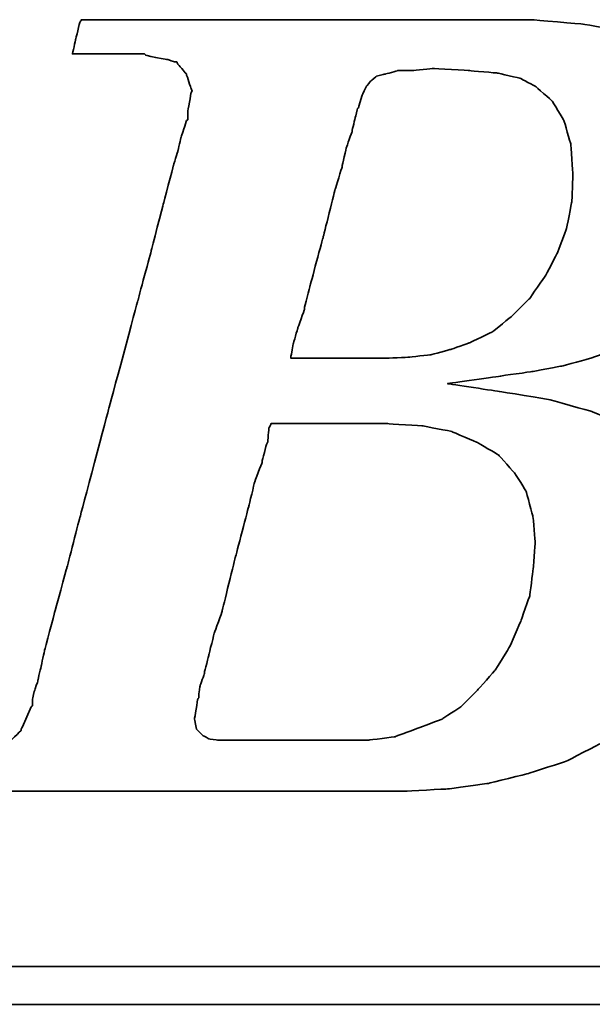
# Model space of a CAD drawing. Header units: millimetres. Extents: x 215 to 737, y 121 to 371.
# Tile 29 of 45: x 277.669 to 278.276, y 272.287 to 273.331. Entities that reach past the tile are written whole.
import ezdxf

# ---------------------------------------------------------------- set-up
doc = ezdxf.new("R2010")
doc.units = ezdxf.units.MM
doc.header["$LTSCALE"] = 0.05
doc.layers.add('DIM', color=4, linetype='CONTINUOUS')
doc.layers.add('layer 1', color=7, linetype='CONTINUOUS')

# ---------------------------------------------------------------- blocks, each defined once
blk = doc.blocks.new('TBI MOTION logo(完整正式版)')
at = {"layer": 'layer 1', "color": 22, "lineweight": 35}
for points, knots in [([(-64.65375, -6.86375), (-64.65375, -6.86375), (-64.84375, -7.29625), (-64.84375, -7.29625), (-64.84375, -7.29625), (-64.84375, -7.29625), (-64.86875, -7.34375), (-64.86875, -7.34375), (-64.86875, -7.34375), (-64.86875, -7.34375), (-64.86875, -7.36875), (-64.86875, -7.36875), (-64.86875, -7.36875), (-64.86875, -7.36875), (-65.15375, -7.65375), (-65.15375, -7.65375), (-65.15375, -7.65375), (-65.15375, -7.65375), (-65.17875, -7.65375), (-65.17875, -7.65375), (-65.17875, -7.65375), (-65.17875, -7.65375), (-65.20375, -7.67875), (-65.20375, -7.67875), (-65.20375, -7.67875), (-65.20375, -7.67875), (-65.58875, -7.87125), (-65.58875, -7.87125), (-65.58875, -7.87125), (-65.58875, -7.87125), (-65.63375, -7.87125), (-65.63375, -7.87125), (-65.63375, -7.87125), (-65.63375, -7.87125), (-65.65875, -7.89375), (-65.65875, -7.89375), (-65.65875, -7.89375), (-65.65875, -7.89375), (-66.09375, -7.94375), (-66.09375, -7.94375), (-66.09375, -7.94375), (-66.09375, -7.94375), (-66.11375, -7.94375), (-66.11375, -7.94375), (-66.11375, -7.94375), (-66.11375, -7.94375), (-66.16375, -7.94375), (-66.16375, -7.94375), (-66.16375, -7.94375), (-66.16375, -7.94375), (-66.30875, -7.94375), (-66.30875, -7.94375), (-66.30875, -7.94375), (-66.30875, -7.94375), (-66.69375, -7.94375), (-66.69375, -7.94375), (-66.69375, -7.94375), (-66.69375, -7.94375), (-67.07375, -7.94375), (-67.07375, -7.94375), (-67.07375, -7.94375), (-67.07375, -7.94375), (-67.12375, -7.94375), (-67.12375, -7.94375), (-67.12375, -7.94375), (-67.12375, -7.94375), (-67.12375, -7.96625), (-67.12375, -7.96625), (-67.12375, -7.96625), (-67.12375, -7.96625), (-67.14875, -7.99125), (-67.14875, -7.99125), (-67.14875, -7.99125), (-67.14875, -7.99125), (-67.24375, -8.34875), (-67.24375, -8.34875), (-67.24375, -8.34875), (-67.24375, -8.34875), (-67.31375, -8.68625), (-67.31375, -8.68625), (-67.31375, -8.68625), (-67.31375, -8.68625), (-67.26875, -8.68625), (-67.26875, -8.68625), (-67.26875, -8.68625), (-67.26875, -8.68625), (-67.07375, -8.68625), (-67.07375, -8.68625), (-67.07375, -8.68625), (-67.07375, -8.68625), (-66.54875, -8.68625), (-66.54875, -8.68625), (-66.54875, -8.68625), (-66.54875, -8.68625), (-65.82625, -8.68625), (-65.82625, -8.68625), (-65.82625, -8.68625), (-65.82625, -8.68625), (-65.01375, -8.68625), (-65.01375, -8.68625), (-65.01375, -8.68625), (-65.01375, -8.68625), (-64.05375, -8.68625), (-64.05375, -8.68625), (-64.05375, -8.68625), (-64.05375, -8.68625), (-62.08375, -8.68625), (-62.08375, -8.68625), (-62.08375, -8.68625), (-62.08375, -8.68625), (-60.06875, -8.68625), (-60.06875, -8.68625), (-60.06875, -8.68625), (-60.06875, -8.68625), (-59.10875, -8.68625), (-59.10875, -8.68625), (-59.10875, -8.68625), (-59.10875, -8.68625), (-58.29375, -8.68625), (-58.29375, -8.68625), (-58.29375, -8.68625), (-58.29375, -8.68625), (-57.57375, -8.68625), (-57.57375, -8.68625), (-57.57375, -8.68625), (-57.57375, -8.68625), (-57.04875, -8.68625), (-57.04875, -8.68625), (-57.04875, -8.68625), (-57.04875, -8.68625), (-56.85375, -8.68625), (-56.85375, -8.68625), (-56.85375, -8.68625), (-56.85375, -8.68625), (-56.70875, -8.68625), (-56.70875, -8.68625), (-56.70875, -8.68625), (-56.70875, -8.68625), (-56.61375, -8.68625), (-56.61375, -8.68625), (-56.61375, -8.68625), (-56.61375, -8.68625), (-56.56875, -8.68625), (-56.56875, -8.68625), (-56.56875, -8.68625), (-56.56875, -8.68625), (-55.65375, -8.63875), (-55.65375, -8.63875), (-55.65375, -8.63875), (-55.65375, -8.63875), (-54.76875, -8.51875), (-54.76875, -8.51875), (-54.76875, -8.51875), (-54.76875, -8.51875), (-53.90375, -8.30375), (-53.90375, -8.30375), (-53.90375, -8.30375), (-53.90375, -8.30375), (-53.08875, -8.03875), (-53.08875, -8.03875), (-53.08875, -8.03875), (-53.08875, -8.03875), (-52.34375, -7.65375), (-52.34375, -7.65375), (-52.34375, -7.65375), (-52.34375, -7.65375), (-51.69875, -7.29625), (-51.69875, -7.29625), (-51.69875, -7.29625), (-51.69875, -7.29625), (-51.21875, -6.91125), (-51.21875, -6.91125), (-51.21875, -6.91125), (-51.21875, -6.91125), (-50.83375, -6.50375), (-50.83375, -6.50375), (-50.83375, -6.50375), (-50.83375, -6.50375), (-50.44875, -5.94875), (-50.44875, -5.94875), (-50.44875, -5.94875), (-50.44875, -5.94875), (-50.13875, -5.30375), (-50.13875, -5.30375), (-50.13875, -5.30375), (-50.13875, -5.30375), (-49.99375, -4.65375), (-49.99375, -4.65375), (-49.99375, -4.65375), (-49.99375, -4.65375), (-49.92375, -3.98375), (-49.92375, -3.98375), (-49.92375, -3.98375), (-49.92375, -3.98375), (-49.99375, -3.19374), (-49.99375, -3.19374), (-49.99375, -3.19374), (-49.99375, -3.19374), (-50.23374, -2.44874), (-50.23374, -2.44874), (-50.23374, -2.44874), (-50.23374, -2.44874), (-50.59375, -1.87374), (-50.59375, -1.87374), (-50.59375, -1.87374), (-50.59375, -1.87374), (-51.09875, -1.31874), (-51.09875, -1.31874), (-51.09875, -1.31874), (-51.09875, -1.31874), (-51.74375, -0.81875), (-51.74375, -0.81875), (-51.74375, -0.81875), (-51.74375, -0.81875), (-52.53875, -0.48125), (-52.53875, -0.48125), (-52.53875, -0.48125), (-52.53875, -0.48125), (-53.47375, -0.21875), (-53.47375, -0.21875), (-53.47375, -0.21875), (-53.47375, -0.21875), (-54.52875, -0.04874), (-54.52875, -0.04874), (-54.52875, -0.04874), (-54.52875, -0.04874), (-55.65375, 0.12125), (-55.65375, 0.12125), (-55.65375, 0.12125), (-55.65375, 0.12125), (-54.50375, 0.28624), (-54.50375, 0.28624), (-54.50375, 0.28624), (-54.50375, 0.28624), (-53.83375, 0.38124), (-53.83375, 0.38124), (-53.83375, 0.38124), (-53.83375, 0.38124), (-53.18375, 0.50125), (-53.18375, 0.50125), (-53.18375, 0.50125), (-53.18375, 0.50125), (-52.55875, 0.66874), (-52.55875, 0.66874), (-52.55875, 0.66874), (-52.55875, 0.66874), (-52.03375, 0.86124), (-52.03375, 0.86124), (-52.03375, 0.86124), (-52.03375, 0.86124), (-51.50374, 1.03124), (-51.50374, 1.03124), (-51.50374, 1.03124), (-51.50374, 1.03124), (-51.09875, 1.27125), (-51.09875, 1.27125), (-51.09875, 1.27125), (-51.09875, 1.27125), (-50.71375, 1.48624), (-50.71375, 1.48624), (-50.71375, 1.48624), (-50.71375, 1.48624), (-50.37625, 1.77625), (-50.37625, 1.77625), (-50.37625, 1.77625), (-50.37625, 1.77625), (-49.82375, 2.37625), (-49.82375, 2.37625), (-49.82375, 2.37625), (-49.82375, 2.37625), (-49.41875, 2.99625), (-49.41875, 2.99625), (-49.41875, 2.99625), (-49.41875, 2.99625), (-49.22375, 3.76625), (-49.22375, 3.76625), (-49.22375, 3.76625), (-49.22375, 3.76625), (-49.15375, 4.50874), (-49.15375, 4.50874), (-49.15375, 4.50874), (-49.15375, 4.50874), (-49.20375, 5.25125), (-49.20375, 5.25125), (-49.20375, 5.25125), (-49.20375, 5.25125), (-49.41875, 5.92625), (-49.41875, 5.92625), (-49.41875, 5.92625), (-49.41875, 5.92625), (-49.77875, 6.47625), (-49.77875, 6.47625), (-49.77875, 6.47625), (-49.77875, 6.47625), (-50.33125, 7.02624), (-50.33125, 7.02624), (-50.33125, 7.02624), (-50.33125, 7.02624), (-51.00125, 7.43625), (-51.00125, 7.43625), (-51.00125, 7.43625), (-51.00125, 7.43625), (-51.79375, 7.72625), (-51.79375, 7.72625), (-51.79375, 7.72625), (-51.79375, 7.72625), (-52.72875, 7.89124), (-52.72875, 7.89124), (-52.72875, 7.89124), (-52.72875, 7.89124), (-53.83375, 7.98625), (-53.83375, 7.98625), (-53.83375, 7.98625), (-53.83375, 7.98625), (-53.92875, 7.98625), (-53.92875, 7.98625), (-53.92875, 7.98625), (-53.92875, 7.98625), (-54.26375, 7.98625), (-54.26375, 7.98625), (-54.26375, 7.98625), (-54.26375, 7.98625), (-54.74375, 7.98625), (-54.74375, 7.98625), (-54.74375, 7.98625), (-54.74375, 7.98625), (-55.36875, 7.98625), (-55.36875, 7.98625), (-55.36875, 7.98625), (-55.36875, 7.98625), (-56.13375, 7.98625), (-56.13375, 7.98625), (-56.13375, 7.98625), (-56.13375, 7.98625), (-56.94875, 7.98625), (-56.94875, 7.98625), (-56.94875, 7.98625), (-56.94875, 7.98625), (-58.77625, 7.98625), (-58.77625, 7.98625), (-58.77625, 7.98625), (-58.77625, 7.98625), (-60.59875, 7.98625), (-60.59875, 7.98625), (-60.59875, 7.98625), (-60.59875, 7.98625), (-61.41375, 7.98625), (-61.41375, 7.98625), (-61.41375, 7.98625), (-61.41375, 7.98625), (-62.17875, 7.98625), (-62.17875, 7.98625), (-62.17875, 7.98625), (-62.17875, 7.98625), (-62.80375, 7.98625), (-62.80375, 7.98625), (-62.80375, 7.98625), (-62.80375, 7.98625), (-63.30625, 7.98625), (-63.30625, 7.98625), (-63.30625, 7.98625), (-63.30625, 7.98625), (-63.57375, 7.98625), (-63.57375, 7.98625), (-63.57375, 7.98625), (-63.57375, 7.98625), (-63.57375, 7.96375), (-63.57375, 7.96375), (-63.57375, 7.96375), (-63.57375, 7.96375), (-63.59875, 7.94125), (-63.59875, 7.94125), (-63.59875, 7.94125), (-63.59875, 7.94125), (-63.69375, 7.55625), (-63.69375, 7.55625), (-63.69375, 7.55625), (-63.69375, 7.55625), (-63.76375, 7.24624), (-63.76375, 7.24624), (-63.76375, 7.24624), (-63.76375, 7.24624), (-63.23875, 7.24624), (-63.23875, 7.24624), (-63.23875, 7.24624), (-63.23875, 7.24624), (-62.75875, 7.24624), (-62.75875, 7.24624), (-62.75875, 7.24624), (-62.75875, 7.24624), (-62.61125, 7.24624), (-62.61125, 7.24624), (-62.61125, 7.24624), (-62.61125, 7.24624), (-62.56625, 7.24624), (-62.56625, 7.24624), (-62.56625, 7.24624), (-62.56625, 7.24624), (-62.22875, 7.24624), (-62.22875, 7.24624), (-62.22875, 7.24624), (-62.22875, 7.24624), (-62.20375, 7.24624), (-62.20375, 7.24624), (-62.20375, 7.24624), (-62.20375, 7.24624), (-62.17875, 7.21875), (-62.17875, 7.21875), (-62.17875, 7.21875), (-62.17875, 7.21875), (-61.96375, 7.17125), (-61.96375, 7.17125), (-61.96375, 7.17125), (-61.96375, 7.17125), (-61.72375, 7.12624), (-61.72375, 7.12624), (-61.72375, 7.12624), (-61.72375, 7.12624), (-61.70375, 7.12624), (-61.70375, 7.12624), (-61.70375, 7.12624), (-61.70375, 7.12624), (-61.55875, 7.07624), (-61.55875, 7.07624), (-61.55875, 7.07624), (-61.55875, 7.07624), (-61.50875, 7.07624), (-61.50875, 7.07624), (-61.50875, 7.07624), (-61.50875, 7.07624), (-61.48375, 7.02624), (-61.48375, 7.02624), (-61.48375, 7.02624), (-61.48375, 7.02624), (-61.31875, 6.83375), (-61.31875, 6.83375), (-61.31875, 6.83375), (-61.31875, 6.83375), (-61.29375, 6.81125), (-61.29375, 6.81125), (-61.29375, 6.81125), (-61.29375, 6.81125), (-61.29375, 6.78625), (-61.29375, 6.78625), (-61.29375, 6.78625), (-61.29375, 6.78625), (-61.19875, 6.50124), (-61.19875, 6.50124), (-61.19875, 6.50124), (-61.19875, 6.50124), (-61.17375, 6.45124), (-61.17375, 6.45124), (-61.17375, 6.45124), (-61.17375, 6.45124), (-61.19875, 6.40625), (-61.19875, 6.40625), (-61.19875, 6.40625), (-61.19875, 6.40625), (-61.26875, 5.99624), (-61.26875, 5.99624), (-61.26875, 5.99624), (-61.26875, 5.99624), (-61.26875, 5.85125), (-61.26875, 5.85125), (-61.26875, 5.85125), (-61.26875, 5.85125), (-61.26875, 5.82625), (-61.26875, 5.82625), (-61.26875, 5.82625), (-61.26875, 5.82625), (-61.29375, 5.80625), (-61.29375, 5.80625), (-61.29375, 5.80625), (-61.29375, 5.80625), (-61.34125, 5.66125), (-61.34125, 5.66125), (-61.34125, 5.66125), (-61.34125, 5.66125), (-61.41375, 5.44625), (-61.41375, 5.44625), (-61.41375, 5.44625), (-61.41375, 5.44625), (-61.48375, 5.15625), (-61.48375, 5.15625), (-61.48375, 5.15625), (-61.48375, 5.15625), (-61.58375, 4.82124), (-61.58375, 4.82124), (-61.58375, 4.82124), (-61.58375, 4.82124), (-61.79875, 4.00375), (-61.79875, 4.00375), (-61.79875, 4.00375), (-61.79875, 4.00375), (-62.05875, 2.99625), (-62.05875, 2.99625), (-62.05875, 2.99625), (-62.05875, 2.99625), (-62.34875, 1.91625), (-62.34875, 1.91625), (-62.34875, 1.91625), (-62.34875, 1.91625), (-62.97375, -0.41124), (-62.97375, -0.41124), (-62.97375, -0.41124), (-62.97375, -0.41124), (-63.59875, -2.75875), (-63.59875, -2.75875), (-63.59875, -2.75875), (-63.59875, -2.75875), (-63.88375, -3.86374), (-63.88375, -3.86374), (-63.88375, -3.86374), (-63.88375, -3.86374), (-64.14875, -4.82374), (-64.14875, -4.82374), (-64.14875, -4.82374), (-64.14875, -4.82374), (-64.36375, -5.64125), (-64.36375, -5.64125), (-64.36375, -5.64125), (-64.36375, -5.64125), (-64.43625, -5.97625), (-64.43625, -5.97625), (-64.43625, -5.97625), (-64.43625, -5.97625), (-64.50875, -6.28625), (-64.50875, -6.28625), (-64.50875, -6.28625), (-64.50875, -6.28625), (-64.50875, -6.30875), (-64.50875, -6.30875), (-64.50875, -6.30875), (-64.50875, -6.30875), (-64.57875, -6.50375), (-64.57875, -6.50375), (-64.57875, -6.50375), (-64.57875, -6.50375), (-64.62875, -6.69625), (-64.62875, -6.69625), (-64.62875, -6.69625), (-64.62875, -6.69625), (-64.62875, -6.76875), (-64.62875, -6.76875), (-64.62875, -6.76875), (-64.62875, -6.76875), (-64.62875, -6.81375), (-64.62875, -6.81375), (-64.62875, -6.81375), (-64.62875, -6.81375), (-64.62875, -6.83875), (-64.62875, -6.83875), (-64.62875, -6.83875), (-64.62875, -6.83875), (-64.65375, -6.86375), (-64.65375, -6.86375)], [0, 0, 0, 0, 0.00719424, 0.00719424, 0.00719424, 0.00719425, 0.01438849, 0.01438849, 0.01438849, 0.0143885, 0.02158273, 0.02158273, 0.02158273, 0.02158274, 0.02877698, 0.02877698, 0.02877698, 0.02877699, 0.03597122, 0.03597122, 0.03597122, 0.03597123, 0.04316547, 0.04316547, 0.04316547, 0.04316548, 0.05035971, 0.05035971, 0.05035971, 0.05035972, 0.05755396, 0.05755396, 0.05755396, 0.05755397, 0.0647482, 0.0647482, 0.0647482, 0.06474821, 0.07194245, 0.07194245, 0.07194245, 0.07194246, 0.07913669, 0.07913669, 0.07913669, 0.0791367, 0.08633094, 0.08633094, 0.08633094, 0.08633095, 0.09352518, 0.09352518, 0.09352518, 0.09352519, 0.10071942, 0.10071942, 0.10071942, 0.10071943, 0.10791367, 0.10791367, 0.10791367, 0.10791368, 0.11510791, 0.11510791, 0.11510791, 0.11510792, 0.12230216, 0.12230216, 0.12230216, 0.12230217, 0.1294964, 0.1294964, 0.1294964, 0.12949641, 0.13669065, 0.13669065, 0.13669065, 0.13669066, 0.14388489, 0.14388489, 0.14388489, 0.1438849, 0.15107914, 0.15107914, 0.15107914, 0.15107915, 0.15827338, 0.15827338, 0.15827338, 0.15827339, 0.16546763, 0.16546763, 0.16546763, 0.16546764, 0.17266187, 0.17266187, 0.17266187, 0.17266188, 0.17985612, 0.17985612, 0.17985612, 0.17985613, 0.18705036, 0.18705036, 0.18705036, 0.18705037, 0.1942446, 0.1942446, 0.1942446, 0.19424461, 0.20143885, 0.20143885, 0.20143885, 0.20143886, 0.20863309, 0.20863309, 0.20863309, 0.2086331, 0.21582734, 0.21582734, 0.21582734, 0.21582735, 0.22302158, 0.22302158, 0.22302158, 0.22302159, 0.23021583, 0.23021583, 0.23021583, 0.23021584, 0.23741007, 0.23741007, 0.23741007, 0.23741008, 0.24460432, 0.24460432, 0.24460432, 0.24460433, 0.25179856, 0.25179856, 0.25179856, 0.25179857, 0.25899281, 0.25899281, 0.25899281, 0.25899282, 0.26618705, 0.26618705, 0.26618705, 0.26618706, 0.27338129, 0.27338129, 0.27338129, 0.2733813, 0.28057554, 0.28057554, 0.28057554, 0.28057555, 0.28776978, 0.28776978, 0.28776978, 0.28776979, 0.29496403, 0.29496403, 0.29496403, 0.29496404, 0.30215827, 0.30215827, 0.30215827, 0.30215828, 0.30935252, 0.30935252, 0.30935252, 0.30935253, 0.31654676, 0.31654676, 0.31654676, 0.31654677, 0.32374101, 0.32374101, 0.32374101, 0.32374102, 0.33093525, 0.33093525, 0.33093525, 0.33093526, 0.3381295, 0.3381295, 0.3381295, 0.33812951, 0.34532374, 0.34532374, 0.34532374, 0.34532375, 0.35251799, 0.35251799, 0.35251799, 0.352518, 0.35971223, 0.35971223, 0.35971223, 0.35971224, 0.36690647, 0.36690647, 0.36690647, 0.36690648, 0.37410072, 0.37410072, 0.37410072, 0.37410073, 0.38129496, 0.38129496, 0.38129496, 0.38129497, 0.38848921, 0.38848921, 0.38848921, 0.38848922, 0.39568345, 0.39568345, 0.39568345, 0.39568346, 0.4028777, 0.4028777, 0.4028777, 0.40287771, 0.41007194, 0.41007194, 0.41007194, 0.41007195, 0.41726619, 0.41726619, 0.41726619, 0.4172662, 0.42446043, 0.42446043, 0.42446043, 0.42446044, 0.43165468, 0.43165468, 0.43165468, 0.43165469, 0.43884892, 0.43884892, 0.43884892, 0.43884893, 0.44604317, 0.44604317, 0.44604317, 0.44604318, 0.45323741, 0.45323741, 0.45323741, 0.45323742, 0.46043165, 0.46043165, 0.46043165, 0.46043166, 0.4676259, 0.4676259, 0.4676259, 0.46762591, 0.47482014, 0.47482014, 0.47482014, 0.47482015, 0.48201439, 0.48201439, 0.48201439, 0.4820144, 0.48920863, 0.48920863, 0.48920863, 0.48920864, 0.49640288, 0.49640288, 0.49640288, 0.49640289, 0.50359712, 0.50359712, 0.50359712, 0.50359713, 0.51079137, 0.51079137, 0.51079137, 0.51079138, 0.51798561, 0.51798561, 0.51798561, 0.51798562, 0.52517986, 0.52517986, 0.52517986, 0.52517987, 0.5323741, 0.5323741, 0.5323741, 0.53237411, 0.53956835, 0.53956835, 0.53956835, 0.53956836, 0.54676259, 0.54676259, 0.54676259, 0.5467626, 0.55395683, 0.55395683, 0.55395683, 0.55395684, 0.56115108, 0.56115108, 0.56115108, 0.56115109, 0.56834532, 0.56834532, 0.56834532, 0.56834533, 0.57553957, 0.57553957, 0.57553957, 0.57553958, 0.58273381, 0.58273381, 0.58273381, 0.58273382, 0.58992806, 0.58992806, 0.58992806, 0.58992807, 0.5971223, 0.5971223, 0.5971223, 0.59712231, 0.60431655, 0.60431655, 0.60431655, 0.60431656, 0.61151079, 0.61151079, 0.61151079, 0.6115108, 0.61870504, 0.61870504, 0.61870504, 0.61870505, 0.62589928, 0.62589928, 0.62589928, 0.62589929, 0.63309353, 0.63309353, 0.63309353, 0.63309354, 0.64028777, 0.64028777, 0.64028777, 0.64028778, 0.64748201, 0.64748201, 0.64748201, 0.64748202, 0.65467626, 0.65467626, 0.65467626, 0.65467627, 0.6618705, 0.6618705, 0.6618705, 0.66187051, 0.66906475, 0.66906475, 0.66906475, 0.66906476, 0.67625899, 0.67625899, 0.67625899, 0.676259, 0.68345324, 0.68345324, 0.68345324, 0.68345325, 0.69064748, 0.69064748, 0.69064748, 0.69064749, 0.69784173, 0.69784173, 0.69784173, 0.69784174, 0.70503597, 0.70503597, 0.70503597, 0.70503598, 0.71223022, 0.71223022, 0.71223022, 0.71223023, 0.71942446, 0.71942446, 0.71942446, 0.71942447, 0.72661871, 0.72661871, 0.72661871, 0.72661872, 0.73381295, 0.73381295, 0.73381295, 0.73381296, 0.74100719, 0.74100719, 0.74100719, 0.7410072, 0.74820144, 0.74820144, 0.74820144, 0.74820145, 0.75539568, 0.75539568, 0.75539568, 0.75539569, 0.76258993, 0.76258993, 0.76258993, 0.76258994, 0.76978417, 0.76978417, 0.76978417, 0.76978418, 0.77697842, 0.77697842, 0.77697842, 0.77697843, 0.78417266, 0.78417266, 0.78417266, 0.78417267, 0.79136691, 0.79136691, 0.79136691, 0.79136692, 0.79856115, 0.79856115, 0.79856115, 0.79856116, 0.8057554, 0.8057554, 0.8057554, 0.80575541, 0.81294964, 0.81294964, 0.81294964, 0.81294965, 0.82014388, 0.82014388, 0.82014388, 0.82014389, 0.82733813, 0.82733813, 0.82733813, 0.82733814, 0.83453237, 0.83453237, 0.83453237, 0.83453238, 0.84172662, 0.84172662, 0.84172662, 0.84172663, 0.84892086, 0.84892086, 0.84892086, 0.84892087, 0.85611511, 0.85611511, 0.85611511, 0.85611512, 0.86330935, 0.86330935, 0.86330935, 0.86330936, 0.8705036, 0.8705036, 0.8705036, 0.87050361, 0.87769784, 0.87769784, 0.87769784, 0.87769785, 0.88489209, 0.88489209, 0.88489209, 0.8848921, 0.89208633, 0.89208633, 0.89208633, 0.89208634, 0.89928058, 0.89928058, 0.89928058, 0.89928059, 0.90647482, 0.90647482, 0.90647482, 0.90647483, 0.91366906, 0.91366906, 0.91366906, 0.91366907, 0.92086331, 0.92086331, 0.92086331, 0.92086332, 0.92805755, 0.92805755, 0.92805755, 0.92805756, 0.9352518, 0.9352518, 0.9352518, 0.93525181, 0.94244604, 0.94244604, 0.94244604, 0.94244605, 0.94964029, 0.94964029, 0.94964029, 0.9496403, 0.95683453, 0.95683453, 0.95683453, 0.95683454, 0.96402878, 0.96402878, 0.96402878, 0.96402879, 0.97122302, 0.97122302, 0.97122302, 0.97122303, 0.97841727, 0.97841727, 0.97841727, 0.97841728, 0.98561151, 0.98561151, 0.98561151, 0.98561152, 0.99280576, 0.99280576, 0.99280576, 0.99280577, 1, 1, 1, 1]), ([(-57.50375, 6.35625), (-57.50375, 6.35625), (-57.57375, 6.11625), (-57.57375, 6.11625), (-57.57375, 6.11625), (-57.57375, 6.11625), (-57.57375, 6.09125), (-57.57375, 6.09125), (-57.57375, 6.09125), (-57.57375, 6.09125), (-57.59875, 6.06625), (-57.59875, 6.06625), (-57.59875, 6.06625), (-57.59875, 6.06625), (-57.64875, 5.87625), (-57.64875, 5.87625), (-57.64875, 5.87625), (-57.64875, 5.87625), (-57.71875, 5.58875), (-57.71875, 5.58875), (-57.71875, 5.58875), (-57.71875, 5.58875), (-57.71875, 5.56625), (-57.71875, 5.56625), (-57.71875, 5.56625), (-57.71875, 5.56625), (-57.83875, 5.23125), (-57.83875, 5.23125), (-57.83875, 5.23125), (-57.83875, 5.23125), (-57.93625, 4.82124), (-57.93625, 4.82124), (-57.93625, 4.82124), (-57.93625, 4.82124), (-57.93625, 4.79624), (-57.93625, 4.79624), (-57.93625, 4.79624), (-57.93625, 4.79624), (-58.07875, 4.34125), (-58.07875, 4.34125), (-58.07875, 4.34125), (-58.07875, 4.34125), (-58.34375, 3.28625), (-58.34375, 3.28625), (-58.34375, 3.28625), (-58.34375, 3.28625), (-58.62875, 2.23124), (-58.62875, 2.23124), (-58.62875, 2.23124), (-58.62875, 2.23124), (-58.74875, 1.75125), (-58.74875, 1.75125), (-58.74875, 1.75125), (-58.74875, 1.75125), (-58.74875, 1.72625), (-58.74875, 1.72625), (-58.74875, 1.72625), (-58.74875, 1.72625), (-58.89375, 1.31625), (-58.89375, 1.31625), (-58.89375, 1.31625), (-58.89375, 1.31625), (-58.98875, 0.98124), (-58.98875, 0.98124), (-58.98875, 0.98124), (-58.98875, 0.98124), (-59.03875, 0.71625), (-59.03875, 0.71625), (-59.03875, 0.71625), (-59.03875, 0.71625), (-59.03875, 0.66874), (-59.03875, 0.66874), (-59.03875, 0.66874), (-59.03875, 0.66874), (-58.91875, 0.66874), (-58.91875, 0.66874), (-58.91875, 0.66874), (-58.91875, 0.66874), (-58.53375, 0.66874), (-58.53375, 0.66874), (-58.53375, 0.66874), (-58.53375, 0.66874), (-58.10375, 0.66874), (-58.10375, 0.66874), (-58.10375, 0.66874), (-58.10375, 0.66874), (-57.66875, 0.66874), (-57.66875, 0.66874), (-57.66875, 0.66874), (-57.66875, 0.66874), (-57.33375, 0.66874), (-57.33375, 0.66874), (-57.33375, 0.66874), (-57.33375, 0.66874), (-57.09375, 0.66874), (-57.09375, 0.66874), (-57.09375, 0.66874), (-57.09375, 0.66874), (-56.99875, 0.66874), (-56.99875, 0.66874), (-56.99875, 0.66874), (-56.99875, 0.66874), (-56.49375, 0.69374), (-56.49375, 0.69374), (-56.49375, 0.69374), (-56.49375, 0.69374), (-56.01375, 0.74374), (-56.01375, 0.74374), (-56.01375, 0.74374), (-56.01375, 0.74374), (-55.58375, 0.86124), (-55.58375, 0.86124), (-55.58375, 0.86124), (-55.58375, 0.86124), (-55.17375, 1.00624), (-55.17375, 1.00624), (-55.17375, 1.00624), (-55.17375, 1.00624), (-54.67375, 1.24625), (-54.67375, 1.24625), (-54.67375, 1.24625), (-54.67375, 1.24625), (-54.26375, 1.58124), (-54.26375, 1.58124), (-54.26375, 1.58124), (-54.26375, 1.58124), (-53.87875, 1.96374), (-53.87875, 1.96374), (-53.87875, 1.96374), (-53.87875, 1.96374), (-53.54375, 2.44625), (-53.54375, 2.44625), (-53.54375, 2.44625), (-53.54375, 2.44625), (-53.27875, 2.95125), (-53.27875, 2.95125), (-53.27875, 2.95125), (-53.27875, 2.95125), (-53.08875, 3.45124), (-53.08875, 3.45124), (-53.08875, 3.45124), (-53.08875, 3.45124), (-52.96875, 4.05124), (-52.96875, 4.05124), (-52.96875, 4.05124), (-52.96875, 4.05124), (-52.94375, 4.65125), (-52.94375, 4.65125), (-52.94375, 4.65125), (-52.94375, 4.65125), (-52.99375, 5.30125), (-52.99375, 5.30125), (-52.99375, 5.30125), (-52.99375, 5.30125), (-53.13875, 5.80625), (-53.13875, 5.80625), (-53.13875, 5.80625), (-53.13875, 5.80625), (-53.39875, 6.23625), (-53.39875, 6.23625), (-53.39875, 6.23625), (-53.39875, 6.23625), (-53.75875, 6.54875), (-53.75875, 6.54875), (-53.75875, 6.54875), (-53.75875, 6.54875), (-54.07375, 6.71625), (-54.07375, 6.71625), (-54.07375, 6.71625), (-54.07375, 6.71625), (-54.57375, 6.83375), (-54.57375, 6.83375), (-54.57375, 6.83375), (-54.57375, 6.83375), (-55.17375, 6.88625), (-55.17375, 6.88625), (-55.17375, 6.88625), (-55.17375, 6.88625), (-55.96875, 6.93125), (-55.96875, 6.93125), (-55.96875, 6.93125), (-55.96875, 6.93125), (-56.39875, 6.88625), (-56.39875, 6.88625), (-56.39875, 6.88625), (-56.39875, 6.88625), (-56.42125, 6.88625), (-56.42125, 6.88625), (-56.42125, 6.88625), (-56.42125, 6.88625), (-56.73375, 6.88625), (-56.73375, 6.88625), (-56.73375, 6.88625), (-56.73375, 6.88625), (-56.99875, 6.81125), (-56.99875, 6.81125), (-56.99875, 6.81125), (-56.99875, 6.81125), (-57.02375, 6.81125), (-57.02375, 6.81125), (-57.02375, 6.81125), (-57.02375, 6.81125), (-57.18875, 6.76625), (-57.18875, 6.76625), (-57.18875, 6.76625), (-57.18875, 6.76625), (-57.30875, 6.66625), (-57.30875, 6.66625), (-57.30875, 6.66625), (-57.30875, 6.66625), (-57.40875, 6.54875), (-57.40875, 6.54875), (-57.40875, 6.54875), (-57.40875, 6.54875), (-57.50375, 6.35625), (-57.50375, 6.35625)], [0, 0, 0, 0, 0.01851852, 0.01851852, 0.01851852, 0.01851853, 0.03703704, 0.03703704, 0.03703704, 0.03703705, 0.05555556, 0.05555556, 0.05555556, 0.05555557, 0.07407407, 0.07407407, 0.07407407, 0.07407408, 0.09259259, 0.09259259, 0.09259259, 0.0925926, 0.11111111, 0.11111111, 0.11111111, 0.11111112, 0.12962963, 0.12962963, 0.12962963, 0.12962964, 0.14814815, 0.14814815, 0.14814815, 0.14814816, 0.16666667, 0.16666667, 0.16666667, 0.16666668, 0.18518519, 0.18518519, 0.18518519, 0.1851852, 0.2037037, 0.2037037, 0.2037037, 0.20370371, 0.22222222, 0.22222222, 0.22222222, 0.22222223, 0.24074074, 0.24074074, 0.24074074, 0.24074075, 0.25925926, 0.25925926, 0.25925926, 0.25925927, 0.27777778, 0.27777778, 0.27777778, 0.27777779, 0.2962963, 0.2962963, 0.2962963, 0.29629631, 0.31481481, 0.31481481, 0.31481481, 0.31481482, 0.33333333, 0.33333333, 0.33333333, 0.33333334, 0.35185185, 0.35185185, 0.35185185, 0.35185186, 0.37037037, 0.37037037, 0.37037037, 0.37037038, 0.38888889, 0.38888889, 0.38888889, 0.3888889, 0.40740741, 0.40740741, 0.40740741, 0.40740742, 0.42592593, 0.42592593, 0.42592593, 0.42592594, 0.44444444, 0.44444444, 0.44444444, 0.44444445, 0.46296296, 0.46296296, 0.46296296, 0.46296297, 0.48148148, 0.48148148, 0.48148148, 0.48148149, 0.5, 0.5, 0.5, 0.50000001, 0.51851852, 0.51851852, 0.51851852, 0.51851853, 0.53703704, 0.53703704, 0.53703704, 0.53703705, 0.55555556, 0.55555556, 0.55555556, 0.55555557, 0.57407407, 0.57407407, 0.57407407, 0.57407408, 0.59259259, 0.59259259, 0.59259259, 0.5925926, 0.61111111, 0.61111111, 0.61111111, 0.61111112, 0.62962963, 0.62962963, 0.62962963, 0.62962964, 0.64814815, 0.64814815, 0.64814815, 0.64814816, 0.66666667, 0.66666667, 0.66666667, 0.66666668, 0.68518519, 0.68518519, 0.68518519, 0.6851852, 0.7037037, 0.7037037, 0.7037037, 0.70370371, 0.72222222, 0.72222222, 0.72222222, 0.72222223, 0.74074074, 0.74074074, 0.74074074, 0.74074075, 0.75925926, 0.75925926, 0.75925926, 0.75925927, 0.77777778, 0.77777778, 0.77777778, 0.77777779, 0.7962963, 0.7962963, 0.7962963, 0.79629631, 0.81481481, 0.81481481, 0.81481481, 0.81481482, 0.83333333, 0.83333333, 0.83333333, 0.83333334, 0.85185185, 0.85185185, 0.85185185, 0.85185186, 0.87037037, 0.87037037, 0.87037037, 0.87037038, 0.88888889, 0.88888889, 0.88888889, 0.8888889, 0.90740741, 0.90740741, 0.90740741, 0.90740742, 0.92592593, 0.92592593, 0.92592593, 0.92592594, 0.94444444, 0.94444444, 0.94444444, 0.94444445, 0.96296296, 0.96296296, 0.96296296, 0.96296297, 0.98148148, 0.98148148, 0.98148148, 0.98148149, 1, 1, 1, 1]), ([(-61.03125, -6.57375), (-61.03125, -6.57375), (-61.03125, -6.67125), (-61.03125, -6.67125), (-61.03125, -6.67125), (-61.03125, -6.67125), (-61.05375, -6.69625), (-61.05375, -6.69625), (-61.05375, -6.69625), (-61.05375, -6.69625), (-61.12375, -7.12875), (-61.12375, -7.12875), (-61.12375, -7.12875), (-61.12375, -7.12875), (-61.07875, -7.34375), (-61.07875, -7.34375), (-61.07875, -7.34375), (-61.07875, -7.34375), (-60.93375, -7.48875), (-60.93375, -7.48875), (-60.93375, -7.48875), (-60.93375, -7.48875), (-60.81375, -7.55625), (-60.81375, -7.55625), (-60.81375, -7.55625), (-60.81375, -7.55625), (-60.62375, -7.58375), (-60.62375, -7.58375), (-60.62375, -7.58375), (-60.62375, -7.58375), (-60.30875, -7.58375), (-60.30875, -7.58375), (-60.30875, -7.58375), (-60.30875, -7.58375), (-59.97375, -7.58375), (-59.97375, -7.58375), (-59.97375, -7.58375), (-59.97375, -7.58375), (-59.87875, -7.58375), (-59.87875, -7.58375), (-59.87875, -7.58375), (-59.87875, -7.58375), (-59.63625, -7.58375), (-59.63625, -7.58375), (-59.63625, -7.58375), (-59.63625, -7.58375), (-58.96875, -7.58375), (-58.96875, -7.58375), (-58.96875, -7.58375), (-58.96875, -7.58375), (-58.29375, -7.58375), (-58.29375, -7.58375), (-58.29375, -7.58375), (-58.29375, -7.58375), (-58.05375, -7.58375), (-58.05375, -7.58375), (-58.05375, -7.58375), (-58.05375, -7.58375), (-57.98375, -7.58375), (-57.98375, -7.58375), (-57.98375, -7.58375), (-57.98375, -7.58375), (-57.35875, -7.58375), (-57.35875, -7.58375), (-57.35875, -7.58375), (-57.35875, -7.58375), (-56.78375, -7.50875), (-56.78375, -7.50875), (-56.78375, -7.50875), (-56.78375, -7.50875), (-56.27875, -7.31875), (-56.27875, -7.31875), (-56.27875, -7.31875), (-56.27875, -7.31875), (-55.77375, -7.12875), (-55.77375, -7.12875), (-55.77375, -7.12875), (-55.77375, -7.12875), (-55.36875, -6.86375), (-55.36875, -6.86375), (-55.36875, -6.86375), (-55.36875, -6.86375), (-55.00875, -6.50375), (-55.00875, -6.50375), (-55.00875, -6.50375), (-55.00875, -6.50375), (-54.62375, -6.06875), (-54.62375, -6.06875), (-54.62375, -6.06875), (-54.62375, -6.06875), (-54.31375, -5.56875), (-54.31375, -5.56875), (-54.31375, -5.56875), (-54.31375, -5.56875), (-54.07375, -5.01625), (-54.07375, -5.01625), (-54.07375, -5.01625), (-54.07375, -5.01625), (-53.87875, -4.46374), (-53.87875, -4.46374), (-53.87875, -4.46374), (-53.87875, -4.46374), (-53.80875, -3.91375), (-53.80875, -3.91375), (-53.80875, -3.91375), (-53.80875, -3.91375), (-53.75875, -3.31375), (-53.75875, -3.31375), (-53.75875, -3.31375), (-53.75875, -3.31375), (-53.80875, -2.75875), (-53.80875, -2.75875), (-53.80875, -2.75875), (-53.80875, -2.75875), (-53.95375, -2.20875), (-53.95375, -2.20875), (-53.95375, -2.20875), (-53.95375, -2.20875), (-54.19375, -1.82625), (-54.19375, -1.82625), (-54.19375, -1.82625), (-54.19375, -1.82625), (-54.55375, -1.41875), (-54.55375, -1.41875), (-54.55375, -1.41875), (-54.55375, -1.41875), (-55.00875, -1.15125), (-55.00875, -1.15125), (-55.00875, -1.15125), (-55.00875, -1.15125), (-55.56125, -0.91375), (-55.56125, -0.91375), (-55.56125, -0.91375), (-55.56125, -0.91375), (-56.18125, -0.79375), (-56.18125, -0.79375), (-56.18125, -0.79375), (-56.18125, -0.79375), (-56.94875, -0.74374), (-56.94875, -0.74374), (-56.94875, -0.74374), (-56.94875, -0.74374), (-56.99875, -0.74374), (-56.99875, -0.74374), (-56.99875, -0.74374), (-56.99875, -0.74374), (-57.09375, -0.74374), (-57.09375, -0.74374), (-57.09375, -0.74374), (-57.09375, -0.74374), (-57.38375, -0.74374), (-57.38375, -0.74374), (-57.38375, -0.74374), (-57.38375, -0.74374), (-57.76875, -0.74374), (-57.76875, -0.74374), (-57.76875, -0.74374), (-57.76875, -0.74374), (-58.24625, -0.74374), (-58.24625, -0.74374), (-58.24625, -0.74374), (-58.24625, -0.74374), (-58.72875, -0.74374), (-58.72875, -0.74374), (-58.72875, -0.74374), (-58.72875, -0.74374), (-59.20875, -0.74374), (-59.20875, -0.74374), (-59.20875, -0.74374), (-59.20875, -0.74374), (-59.46875, -0.74374), (-59.46875, -0.74374), (-59.46875, -0.74374), (-59.46875, -0.74374), (-59.51625, -0.83875), (-59.51625, -0.83875), (-59.51625, -0.83875), (-59.51625, -0.83875), (-59.54375, -1.15125), (-59.54375, -1.15125), (-59.54375, -1.15125), (-59.54375, -1.15125), (-59.56375, -1.17874), (-59.56375, -1.17874), (-59.56375, -1.17874), (-59.56375, -1.17874), (-59.66375, -1.55875), (-59.66375, -1.55875), (-59.66375, -1.55875), (-59.66375, -1.55875), (-59.66375, -1.58375), (-59.66375, -1.58375), (-59.66375, -1.58375), (-59.66375, -1.58375), (-59.82875, -2.01874), (-59.82875, -2.01874), (-59.82875, -2.01874), (-59.82875, -2.01874), (-59.94875, -2.52125), (-59.94875, -2.52125), (-59.94875, -2.52125), (-59.94875, -2.52125), (-60.23875, -3.62375), (-60.23875, -3.62375), (-60.23875, -3.62375), (-60.23875, -3.62375), (-60.52375, -4.77624), (-60.52375, -4.77624), (-60.52375, -4.77624), (-60.52375, -4.77624), (-60.52375, -4.79874), (-60.52375, -4.79874), (-60.52375, -4.79874), (-60.52375, -4.79874), (-60.69125, -5.25375), (-60.69125, -5.25375), (-60.69125, -5.25375), (-60.69125, -5.25375), (-60.81375, -5.73625), (-60.81375, -5.73625), (-60.81375, -5.73625), (-60.81375, -5.73625), (-60.90875, -6.11875), (-60.90875, -6.11875), (-60.90875, -6.11875), (-60.90875, -6.11875), (-60.90875, -6.14375), (-60.90875, -6.14375), (-60.90875, -6.14375), (-60.90875, -6.14375), (-61.00375, -6.40875), (-61.00375, -6.40875), (-61.00375, -6.40875), (-61.00375, -6.40875), (-61.03125, -6.57375), (-61.03125, -6.57375)], [0, 0, 0, 0, 0.01694915, 0.01694915, 0.01694915, 0.01694916, 0.03389831, 0.03389831, 0.03389831, 0.03389832, 0.05084746, 0.05084746, 0.05084746, 0.05084747, 0.06779661, 0.06779661, 0.06779661, 0.06779662, 0.08474576, 0.08474576, 0.08474576, 0.08474577, 0.10169492, 0.10169492, 0.10169492, 0.10169493, 0.11864407, 0.11864407, 0.11864407, 0.11864408, 0.13559322, 0.13559322, 0.13559322, 0.13559323, 0.15254237, 0.15254237, 0.15254237, 0.15254238, 0.16949153, 0.16949153, 0.16949153, 0.16949154, 0.18644068, 0.18644068, 0.18644068, 0.18644069, 0.20338983, 0.20338983, 0.20338983, 0.20338984, 0.22033898, 0.22033898, 0.22033898, 0.22033899, 0.23728814, 0.23728814, 0.23728814, 0.23728815, 0.25423729, 0.25423729, 0.25423729, 0.2542373, 0.27118644, 0.27118644, 0.27118644, 0.27118645, 0.28813559, 0.28813559, 0.28813559, 0.2881356, 0.30508475, 0.30508475, 0.30508475, 0.30508476, 0.3220339, 0.3220339, 0.3220339, 0.32203391, 0.33898305, 0.33898305, 0.33898305, 0.33898306, 0.3559322, 0.3559322, 0.3559322, 0.35593221, 0.37288136, 0.37288136, 0.37288136, 0.37288137, 0.38983051, 0.38983051, 0.38983051, 0.38983052, 0.40677966, 0.40677966, 0.40677966, 0.40677967, 0.42372881, 0.42372881, 0.42372881, 0.42372882, 0.44067797, 0.44067797, 0.44067797, 0.44067798, 0.45762712, 0.45762712, 0.45762712, 0.45762713, 0.47457627, 0.47457627, 0.47457627, 0.47457628, 0.49152542, 0.49152542, 0.49152542, 0.49152543, 0.50847458, 0.50847458, 0.50847458, 0.50847459, 0.52542373, 0.52542373, 0.52542373, 0.52542374, 0.54237288, 0.54237288, 0.54237288, 0.54237289, 0.55932203, 0.55932203, 0.55932203, 0.55932204, 0.57627119, 0.57627119, 0.57627119, 0.5762712, 0.59322034, 0.59322034, 0.59322034, 0.59322035, 0.61016949, 0.61016949, 0.61016949, 0.6101695, 0.62711864, 0.62711864, 0.62711864, 0.62711865, 0.6440678, 0.6440678, 0.6440678, 0.64406781, 0.66101695, 0.66101695, 0.66101695, 0.66101696, 0.6779661, 0.6779661, 0.6779661, 0.67796611, 0.69491525, 0.69491525, 0.69491525, 0.69491526, 0.71186441, 0.71186441, 0.71186441, 0.71186442, 0.72881356, 0.72881356, 0.72881356, 0.72881357, 0.74576271, 0.74576271, 0.74576271, 0.74576272, 0.76271186, 0.76271186, 0.76271186, 0.76271187, 0.77966102, 0.77966102, 0.77966102, 0.77966103, 0.79661017, 0.79661017, 0.79661017, 0.79661018, 0.81355932, 0.81355932, 0.81355932, 0.81355933, 0.83050847, 0.83050847, 0.83050847, 0.83050848, 0.84745763, 0.84745763, 0.84745763, 0.84745764, 0.86440678, 0.86440678, 0.86440678, 0.86440679, 0.88135593, 0.88135593, 0.88135593, 0.88135594, 0.89830508, 0.89830508, 0.89830508, 0.89830509, 0.91525424, 0.91525424, 0.91525424, 0.91525425, 0.93220339, 0.93220339, 0.93220339, 0.9322034, 0.94915254, 0.94915254, 0.94915254, 0.94915255, 0.96610169, 0.96610169, 0.96610169, 0.9661017, 0.98305085, 0.98305085, 0.98305085, 0.98305086, 1, 1, 1, 1]), ([(75.90875, -9.47875), (75.90875, -9.47875), (75.90875, -12.28625), (75.90875, -12.28625), (75.90875, -12.28625), (75.90875, -12.28625), (75.90875, -12.47875), (75.90875, -12.47875), (75.90875, -12.47875), (75.90875, -12.47875), (75.71625, -12.47875), (75.71625, -12.47875), (75.71625, -12.47875), (75.71625, -12.47875), (-88.32875, -12.47875), (-88.32875, -12.47875), (-88.32875, -12.47875), (-88.32875, -12.47875), (-88.32875, -13.29375), (-88.32875, -13.29375), (-88.32875, -13.29375), (-88.32875, -13.29375), (82.89125, -13.29375), (82.89125, -13.29375), (82.89125, -13.29375), (82.89125, -13.29375), (75.90875, -9.47875), (75.90875, -9.47875)], [0, 0, 0, 0, 0.14285714, 0.14285714, 0.14285714, 0.14285715, 0.28571429, 0.28571429, 0.28571429, 0.2857143, 0.42857143, 0.42857143, 0.42857143, 0.42857144, 0.57142857, 0.57142857, 0.57142857, 0.57142858, 0.71428571, 0.71428571, 0.71428571, 0.71428572, 0.85714286, 0.85714286, 0.85714286, 0.85714287, 1, 1, 1, 1])]:
    blk.add_open_spline(points, degree=3, knots=knots, dxfattribs=at)

msp = doc.modelspace()

# ---------------------------------------------------------------- block references
at = {"layer": 'DIM', "color": 7, "xscale": 0.0490385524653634, "yscale": 0.0490385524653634, "zscale": 0.0490385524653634}
msp.add_blockref('TBI MOTION logo(完整正式版)', (280.8516, 272.9391), dxfattribs=at)

doc.saveas('drawing.dxf')
